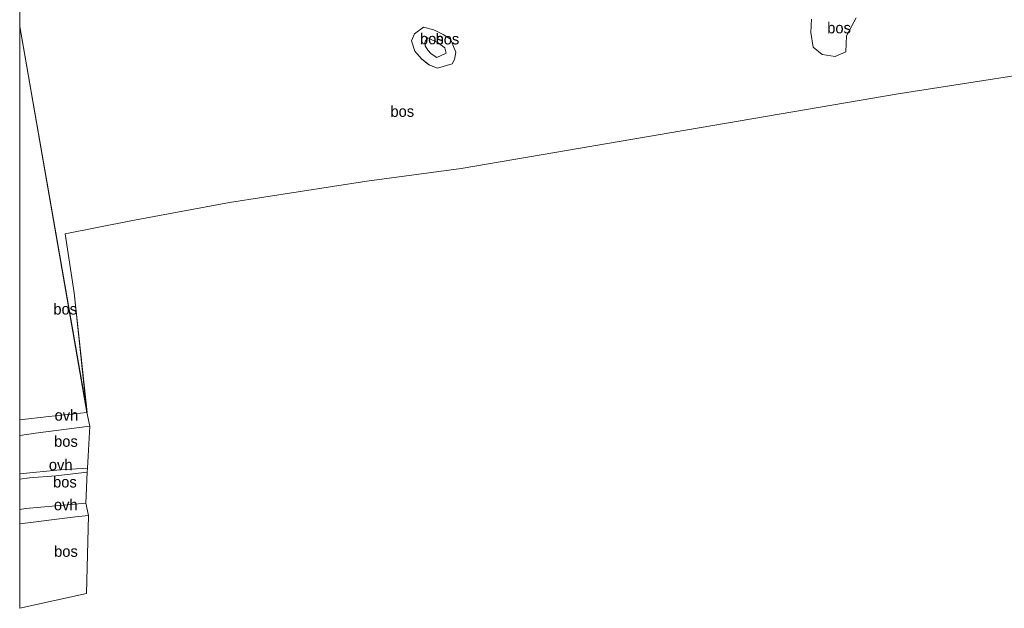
# Model space of a CAD drawing. Header units: millimetres. Extents: x 180000 to 190000, y 466229 to 468626.
# Tile 1 of 202: x 180000 to 180224, y 467422 to 467556. Entities that reach past the tile are written whole.
import ezdxf
from ezdxf.enums import TextEntityAlignment as Align

# ---------------------------------------------------------------- set-up
doc = ezdxf.new("R2010")
doc.units = ezdxf.units.MM
for name, color, linetype, lineweight in [('bp-b5-bos', 93, 'Continuous', 18), ('gw-bs-kruinlijn', 93, 'Continuous', 18), ('gw-bs-teenlijn', 93, 'Continuous', 18), ('kd-bs-opnamedtmgrens', 173, 'Continuous', 18), ('og-bs-hulpgeometrie', 53, 'Continuous', 18), ('vh-b5-verh_soort', 8, 'Continuous', 18)]:
    doc.layers.add(name, color=color, linetype=linetype, lineweight=lineweight)
doc.styles.add('rtw_iso', font='iso-rtw.shx')

# ---------------------------------------------------------------- blocks, each defined once
blk = doc.blocks.new('dtbattr-r')
at = {"style": 'rtw_iso'}
blk.add_attdef('TAG', text='', height=2.5, dxfattribs=at).set_placement((0, 0), align=Align.MIDDLE_CENTER)
blk = doc.blocks.new('d33az_ACAD_1_FMEBLOCK1')
at = {"layer": 'bp-b5-bos'}
for points in [[(2.14, 2.97, 28.45), (3.86, 1.91, 28.47), (5.04, -1.03, 28.5), (4.75, -2.71, 28.47), (4.22, -3.66, 28.51), (0.83, -4.66, 28.42), (-1.07, -3.89, 28.39), (-2.78, -2.52, 28.39), (-4.31, -0.82, 28.39), (-5.04, 1.51, 28.4), (-4.36, 3.13, 28.4), (-2.31, 4.66, 28.4), (0.05, 4.02, 28.41)], [(-0.56, -1.41, 28.83), (0.72, -2.27, 28.84), (2.84, -1.24, 28.88), (2.56, -0.07, 28.87), (1.04, 1.07, 28.85), (-1.34, 2.2, 28.75), (-1.88, 1.56, 28.83), (-1.99, 1.06, 28.83), (-1.94, 0.43, 28.83), (-1.33, -0.55, 28.83)]]:
    blk.add_polyline3d(points, close=True, dxfattribs=at)
blk = doc.blocks.new('d33az_ACAD_1_FMEBLOCK69')
at = {"layer": 'bp-b5-bos'}
for points in [[(111.34, 12.93, 29.65), (66.48, 5.95, 29.44), (-32.88, -11.01, 28.37), (-54.39, -13.91, 28.28), (-85.59, -18.75, 28.06), (-108.05, -22.93, 27.82), (-123.01, -25.89, 27.65), (-120.98, -39.29, 27.65), (-118.02, -66.52, 27.29), (-133.34, 21.33, 27.83), (-133.34, 30.27, 27.88)], [(46.78, 22.99, 29.61), (46.65, 19.95, 29.61), (47.18, 16.63, 29.62), (49.22, 14.93, 29.64), (52.15, 14.48, 29.67), (54.58, 15.51, 29.7), (54.74, 19.15, 29.65), (56.97, 23.29, 29.58)]]:
    blk.add_polyline3d(points, dxfattribs=at)
blk.add_polyline3d([(-39.11, 20.51, 28.41), (-41.46, 21.16, 28.4), (-43.51, 19.63, 28.4), (-44.19, 18.01, 28.4), (-43.47, 15.68, 28.39), (-41.94, 13.98, 28.39), (-40.22, 12.61, 28.39), (-38.32, 11.84, 28.42), (-34.94, 12.84, 28.51), (-34.4, 13.79, 28.47), (-34.12, 15.47, 28.5), (-35.3, 18.41, 28.47), (-37.01, 19.47, 28.45)], close=True, dxfattribs=at)

msp = doc.modelspace()

# ---------------------------------------------------------------- linework, layer by layer
at = {"layer": 'bp-b5-bos'}
msp.add_polyline3d([(180190.3, 467556.44, 29.58), (180188.08, 467552.3, 29.65), (180187.92, 467548.67, 29.7), (180185.49, 467547.63, 29.67), (180182.56, 467548.09, 29.64), (180180.51, 467549.78, 29.62), (180179.99, 467553.1, 29.61), (180180.11, 467556.15, 29.61)], dxfattribs=at)
for points in [[(180006.6, 467465.72, 27.26), (180000, 467464.99, 27.09), (180000, 467554.48, 27.83), (180015.31, 467466.63, 27.29)], [(180097.03, 467548.41, 28.88), (180094.91, 467547.39, 28.84), (180093.63, 467548.24, 28.83), (180092.85, 467549.1, 28.83), (180092.24, 467550.08, 28.83), (180092.2, 467550.71, 28.83), (180092.3, 467551.21, 28.83), (180092.84, 467551.86, 28.75), (180095.22, 467550.72, 28.85), (180096.75, 467549.59, 28.87)], [(180009.19, 467453.63, 27.24), (180000, 467452.69, 27.23), (180000, 467461.47, 27.09), (180003.62, 467461.93, 27.16), (180015.98, 467463.52, 27.29), (180015.42, 467454.01, 27.23)], [(180001.36, 467444.82, 26.73), (180000, 467444.61, 26.71), (180000, 467451.53, 27.1), (180002.21, 467451.84, 27.14), (180008.2, 467452.27, 27.18), (180015.37, 467453.11, 27.23), (180015.07, 467446.04, 26.71)], [(180015.23, 467425.5, 27.79), (180000, 467422.13, 28.33), (180000, 467441.32, 26.6), (180012.73, 467442.92, 26.65), (180015.67, 467443.27, 26.67)]]:
    msp.add_polyline3d(points, close=True, dxfattribs=at)
at = {"layer": 'gw-bs-kruinlijn'}
msp.add_polyline3d([(180092.84, 467551.86, 28.75), (180092.3, 467551.21, 28.83), (180092.2, 467550.71, 28.83), (180092.24, 467550.08, 28.83), (180092.85, 467549.1, 28.83), (180093.63, 467548.24, 28.83), (180094.91, 467547.39, 28.84), (180097.03, 467548.41, 28.88), (180096.75, 467549.59, 28.87), (180095.22, 467550.72, 28.85), (180092.84, 467551.86, 28.75)], dxfattribs=at)
at = {"layer": 'gw-bs-teenlijn'}
for points in [[(180180.11, 467556.15, 29.61), (180179.99, 467553.1, 29.61), (180180.51, 467549.78, 29.62), (180182.56, 467548.09, 29.64), (180185.49, 467547.63, 29.67), (180187.92, 467548.67, 29.7), (180188.08, 467552.3, 29.65), (180190.3, 467556.44, 29.58)], [(180091.88, 467554.31, 28.4), (180089.82, 467552.78, 28.4), (180089.15, 467551.16, 28.4), (180089.87, 467548.83, 28.39), (180091.4, 467547.13, 28.39), (180093.11, 467545.76, 28.39), (180095.02, 467544.99, 28.42), (180098.4, 467545.99, 28.51), (180098.94, 467546.94, 28.47), (180099.22, 467548.62, 28.5), (180098.04, 467551.56, 28.47), (180096.32, 467552.62, 28.45), (180094.23, 467553.67, 28.41), (180091.88, 467554.31, 28.4)]]:
    msp.add_polyline3d(points, dxfattribs=at)
at = {"layer": 'kd-bs-opnamedtmgrens'}
for points in [[(180289.26, 467553.01, 34.69), (180278.01, 467551.26, 31.43), (180266.67, 467549.5, 30.51), (180244.67, 467546.08, 29.65), (180199.81, 467539.1, 29.44)], [(180199.81, 467539.1, 29.44), (180100.46, 467522.14, 28.37)], [(180100.46, 467522.14, 28.37), (180078.95, 467519.24, 28.28), (180047.75, 467514.4, 28.06), (180025.29, 467510.22, 27.82), (180010.33, 467507.27, 27.65), (180012.36, 467493.86, 27.65), (180015.31, 467466.63, 27.29)], [(180015.31, 467466.63, 27.29), (180015.98, 467463.52, 27.29), (180015.42, 467454.01, 27.23)], [(180015.42, 467454.01, 27.23), (180015.37, 467453.11, 27.23), (180015.07, 467446.04, 26.71), (180015.67, 467443.27, 26.67), (180015.23, 467425.5, 27.79), (180000, 467422.13, 28.33)]]:
    msp.add_polyline3d(points, dxfattribs=at)
at = {"layer": 'og-bs-hulpgeometrie'}
for points in [[(180000, 467554.48, 27.83), (180000, 467563.42, 27.88)], [(180000, 467554.48, 27.83), (180015.31, 467466.63, 27.29)], [(180000, 467464.99, 27.09), (180000, 467554.48, 27.83)], [(180000, 467461.47, 27.09), (180000, 467464.99, 27.09)], [(180000, 467452.69, 27.23), (180000, 467461.47, 27.09)], [(180000, 467451.53, 27.1), (180000, 467452.69, 27.23)], [(180000, 467444.61, 26.71), (180000, 467451.53, 27.1)], [(180000, 467441.32, 26.6), (180000, 467444.61, 26.71)], [(180000, 467422.13, 28.33), (180000, 467441.32, 26.6)]]:
    msp.add_polyline3d(points, dxfattribs=at)
at = {"layer": 'vh-b5-verh_soort'}
for points in [[(180003.62, 467461.93, 27.16), (180000, 467461.47, 27.09), (180000, 467464.99, 27.09), (180006.6, 467465.72, 27.26), (180015.31, 467466.63, 27.29), (180015.98, 467463.52, 27.29)], [(180002.21, 467451.84, 27.14), (180000, 467451.53, 27.1), (180000, 467452.69, 27.23), (180009.19, 467453.63, 27.24), (180015.42, 467454.01, 27.23), (180015.37, 467453.11, 27.23), (180008.2, 467452.27, 27.18)], [(180012.73, 467442.92, 26.65), (180000, 467441.32, 26.6), (180000, 467444.61, 26.71), (180001.36, 467444.82, 26.73), (180015.07, 467446.04, 26.71), (180015.67, 467443.27, 26.67)]]:
    msp.add_polyline3d(points, close=True, dxfattribs=at)

# ---------------------------------------------------------------- block references
at = {"layer": 'bp-b5-bos'}
for name, p in [('d33az_ACAD_1_FMEBLOCK69', (180133.34, 467533.15)), ('d33az_ACAD_1_FMEBLOCK1', (180094.18, 467549.65))]:
    msp.add_blockref(name, p, dxfattribs=at)
ref = msp.add_blockref('dtbattr-r', (180183.7, 467552.14, 29.84), dxfattribs=at)
ref.add_attrib('TAG', 'bos', dxfattribs={"layer": '0', "height": 2.5, "style": 'rtw_iso'}).set_placement((180183.7, 467552.14, 29.84), align=Align.BOTTOM_LEFT)
ref = msp.add_blockref('dtbattr-r', (180091.06, 467549.65, 28.43), dxfattribs=at)
ref.add_attrib('TAG', 'bos', dxfattribs={"layer": '0', "height": 2.5, "style": 'rtw_iso'}).set_placement((180091.06, 467549.65, 28.43), align=Align.BOTTOM_LEFT)
ref = msp.add_blockref('dtbattr-r', (180094.61, 467549.62, 28.83), dxfattribs=at)
ref.add_attrib('TAG', 'bos', dxfattribs={"layer": '0', "height": 2.5, "style": 'rtw_iso'}).set_placement((180094.61, 467549.62, 28.83), align=Align.BOTTOM_LEFT)
ref = msp.add_blockref('dtbattr-r', (180084.34, 467533.15, 29.79), dxfattribs=at)
ref.add_attrib('TAG', 'bos', dxfattribs={"layer": '0', "height": 2.5, "style": 'rtw_iso'}).set_placement((180084.34, 467533.15, 29.79), align=Align.BOTTOM_LEFT)
ref = msp.add_blockref('dtbattr-r', (180007.66, 467488.19, 27.37), dxfattribs=at)
ref.add_attrib('TAG', 'bos', dxfattribs={"layer": '0', "height": 2.5, "style": 'rtw_iso'}).set_placement((180007.66, 467488.19, 27.37), align=Align.BOTTOM_LEFT)
ref = msp.add_blockref('dtbattr-r', (180007.83, 467458.11, 27.21), dxfattribs=at)
ref.add_attrib('TAG', 'bos', dxfattribs={"layer": '0', "height": 2.5, "style": 'rtw_iso'}).set_placement((180007.83, 467458.11, 27.21), align=Align.BOTTOM_LEFT)
ref = msp.add_blockref('dtbattr-r', (180007.59, 467448.86, 26.97), dxfattribs=at)
ref.add_attrib('TAG', 'bos', dxfattribs={"layer": '0', "height": 2.5, "style": 'rtw_iso'}).set_placement((180007.59, 467448.86, 26.97), align=Align.BOTTOM_LEFT)
ref = msp.add_blockref('dtbattr-r', (180007.83, 467433.09, 27.21), dxfattribs=at)
ref.add_attrib('TAG', 'bos', dxfattribs={"layer": '0', "height": 2.5, "style": 'rtw_iso'}).set_placement((180007.83, 467433.09, 27.21), align=Align.BOTTOM_LEFT)
at = {"layer": 'vh-b5-verh_soort'}
ref = msp.add_blockref('dtbattr-r', (180007.94, 467464.05, 27.2), dxfattribs=at)
ref.add_attrib('TAG', 'ovh', dxfattribs={"layer": '0', "height": 2.5, "style": 'rtw_iso'}).set_placement((180007.94, 467464.05, 27.2), align=Align.BOTTOM_LEFT)
ref = msp.add_blockref('dtbattr-r', (180006.63, 467452.77, 27.19), dxfattribs=at)
ref.add_attrib('TAG', 'ovh', dxfattribs={"layer": '0', "height": 2.5, "style": 'rtw_iso'}).set_placement((180006.63, 467452.77, 27.19), align=Align.BOTTOM_LEFT)
ref = msp.add_blockref('dtbattr-r', (180007.79, 467443.68, 26.68), dxfattribs=at)
ref.add_attrib('TAG', 'ovh', dxfattribs={"layer": '0', "height": 2.5, "style": 'rtw_iso'}).set_placement((180007.79, 467443.68, 26.68), align=Align.BOTTOM_LEFT)

doc.saveas('drawing.dxf')
